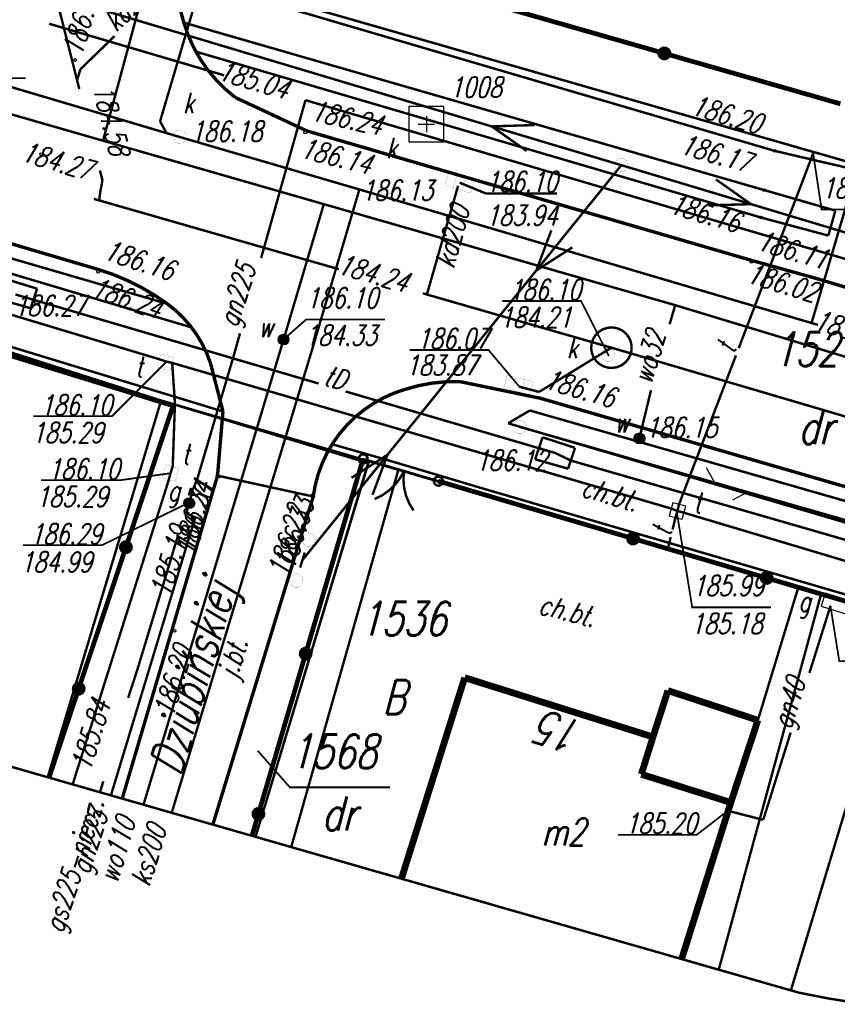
# Model space of a CAD drawing. Extents: x 6596775 to 6596917, y 5728477 to 5728675.
# Tile 3 of 7: x 6596802 to 6596832, y 5728566 to 5728602. Entities that reach past the tile are written whole.
import ezdxf
from ezdxf.enums import TextEntityAlignment as Align

# ---------------------------------------------------------------- set-up
doc = ezdxf.new("R2010")
doc.units = 0
doc.header["$MEASUREMENT"] = 0
doc.linetypes.add('2', pattern=[2, 1.5, -0.5])
doc.linetypes.add('5106', pattern=[0])
doc.layers.get('0').update_dxf_attribs({"linetype": 'CONTINUOUS'})
for name, color, linetype in [('DZIALKI', 7, 'CONTINUOUS'), ('EADOD_T_0', 7, 'CONTINUOUS'), ('EADTD_T_0', 7, 'CONTINUOUS'), ('EBUPP_L_1', 7, 'CONTINUOUS'), ('EGBB_E_T_0', 7, 'CONTINUOUS'), ('EGBB_L_1', 7, 'CONTINUOUS'), ('KONTURY', 7, 'CONTINUOUS'), ('NUMERY_DZIALEK', 7, 'CONTINUOUS'), ('NUMERY_UZYTKOW', 7, 'CONTINUOUS'), ('OTK_E_T_0', 7, 'CONTINUOUS'), ('OTK_E_T_1', 7, 'CONTINUOUS'), ('OTK_L_0', 7, 'CONTINUOUS'), ('OTK_L_1', 7, 'CONTINUOUS'), ('OTK_L_2', 7, 'CONTINUOUS'), ('OTO_L_0', 7, 'CONTINUOUS'), ('OTO_L_1', 7, 'CONTINUOUS'), ('OTR_T_0', 7, 'CONTINUOUS'), ('SUEP_L_0', 7, 'CONTINUOUS'), ('SUG_E_T_1', 7, 'CONTINUOUS'), ('SUG_T_0', 7, 'CONTINUOUS'), ('SUG_T_2', 7, 'CONTINUOUS'), ('SUGP_E_T_0', 7, 'CONTINUOUS'), ('SUGP_L_0', 7, 'CONTINUOUS'), ('SUGR_T_0', 7, 'CONTINUOUS'), ('SUK_T_1', 7, 'CONTINUOUS'), ('SUKP_E_T_0', 7, 'CONTINUOUS'), ('SUKP_L_0', 7, 'CONTINUOUS'), ('SUKR_T_0', 7, 'CONTINUOUS'), ('SUP_E_T_1', 7, 'CONTINUOUS'), ('SUP_L_1', 7, 'CONTINUOUS'), ('SUP_T_2', 7, 'CONTINUOUS'), ('SUP_T_4', 7, 'CONTINUOUS'), ('SUTP_E_T_0', 7, 'CONTINUOUS'), ('SUTP_L_0', 7, 'CONTINUOUS'), ('SUTR_T_0', 7, 'CONTINUOUS'), ('SUW_E_T_2', 7, 'CONTINUOUS'), ('SUW_T_5', 7, 'CONTINUOUS'), ('SUWP_E_T_0', 7, 'CONTINUOUS'), ('SUWP_L_0', 7, 'CONTINUOUS'), ('SUWR_T_0', 7, 'CONTINUOUS'), ('UZYTKI', 7, 'CONTINUOUS')]:
    doc.layers.add(name, color=color, linetype=linetype)
doc.styles.add('STYL_ARIAL', font='simplex', dxfattribs={"width": 0.75, "oblique": 0.1})

# ---------------------------------------------------------------- blocks, each defined once
blk = doc.blocks.new('OTRS')
at = {"color": 0}
blk.add_circle((0, 0), 0.05, dxfattribs=at)
blk = doc.blocks.new('SUGS')
at = {"color": 0}
blk.add_lwpolyline([(-0.5, -0.25), (0.5, -0.25), (0.5, 0.25), (-0.5, 0.25)], close=True, dxfattribs=at)
blk = doc.blocks.new('3_SUKK')
at = {"color": 7, "const_width": 0.005}
for points in [[(-0.5, 0.25), (0.5, 0.25)], [(-0.5, -0.25), (-0.5, 0.25)], [(-0.175, 0.25), (-0.175, -0.25)], [(0.175, 0.25), (0.175, -0.25)], [(0.5, 0.25), (0.5, -0.25)], [(0.5, -0.25), (-0.5, -0.25)]]:
    blk.add_lwpolyline(points, dxfattribs=at)
blk = doc.blocks.new('3_SUPP')
at = {"color": 7, "const_width": 0.005}
blk.add_lwpolyline([(0, 0.25), (0.1017, 0.2284), (0.1858, 0.1673), (0.2378, 0.0773), (0.2486, -0.0261), (0.2165, -0.125), (0.1469, -0.2023), (0.052, -0.2445), (-0.052, -0.2445), (-0.1469, -0.2023), (-0.2165, -0.125), (-0.2486, -0.0261), (-0.2378, 0.0773), (-0.1858, 0.1673), (-0.1017, 0.2284), (0, 0.25)], dxfattribs=at)
blk = doc.blocks.new('3_SUPW')
at = {"color": 7, "const_width": 0.005}
blk.add_lwpolyline([(0, 0.25), (0.1017, 0.2284), (0.1858, 0.1673), (0.2378, 0.0773), (0.2486, -0.0261), (0.2165, -0.125), (0.1469, -0.2023), (0.052, -0.2445), (-0.052, -0.2445), (-0.1469, -0.2023), (-0.2165, -0.125), (-0.2486, -0.0261), (-0.2378, 0.0773), (-0.1858, 0.1673), (-0.1017, 0.2284), (0, 0.25)], dxfattribs=at)
blk = doc.blocks.new('3_SUPW_A')
at = {"color": 7, "const_width": 0.005}
for points in [[(-0.25, 0.25), (-0.25, -0.25)], [(0.25, 0.25), (-0.25, 0.25)], [(0.25, -0.25), (0.25, 0.25)], [(-0.25, -0.25), (0.25, -0.25)]]:
    blk.add_lwpolyline(points, dxfattribs=at)
blk = doc.blocks.new('SUWW')
at = {"color": 0}
for radius in [0.2, 0.18, 0.16, 0.14, 0.12, 0.1, 0.08, 0.06, 0.04, 0.02]:
    blk.add_circle((0, 0), radius, dxfattribs=at)
blk = doc.blocks.new('SUPW1')
at = {"color": 0}
blk.add_lwpolyline([(-0.25, -0.25), (0.25, -0.25), (0.25, 0.25), (-0.25, 0.25)], close=True, dxfattribs=at)
blk = doc.blocks.new('SUGW')
at = {"color": 0}
for radius in [0.2, 0.18, 0.16, 0.14, 0.12, 0.1, 0.08, 0.06, 0.04, 0.02]:
    blk.add_circle((0, 0), radius, dxfattribs=at)
blk = doc.blocks.new('OSSP')
at = {"color": 0}
for p, q in [((-0.3, 0), (0.3, 0)), ((0, 0.3), (0, -0.3))]:
    blk.add_line(p, q, dxfattribs=at)
blk.add_lwpolyline([(-0.65, -0.65), (0.65, -0.65), (0.65, 0.65), (-0.65, 0.65)], close=True, dxfattribs=at)

msp = doc.modelspace()

# ---------------------------------------------------------------- linework, layer by layer
at = {"color": 7, "const_width": 0.065}
msp.add_lwpolyline([(6596797.5, 5728600), (6596802.5, 5728600)], dxfattribs=at)
at = {"color": 7}
msp.add_point((6596817.31, 5728598.3), dxfattribs=at)
at = {"layer": 'DZIALKI', "color": 7, "const_width": 0.09}
for points in [[(6596811.88, 5728602.93), (6596837.55, 5728595.57)], [(6596807.51, 5728588.09), (6596782.682, 5728596.037)], [(6596803.318, 5728574.175), (6596807.51, 5728588.09)], [(6596807.51, 5728588.09), (6596815.18, 5728585.85)], [(6596815.18, 5728585.85), (6596810.999, 5728571.973)], [(6596815.18, 5728585.85), (6596834.94, 5728580.08)], [(6596834.94, 5728580.08), (6596830.78, 5728566.301)]]:
    msp.add_lwpolyline(points, dxfattribs=at)
at = {"layer": 'EBUPP_L_1', "color": 7, "const_width": 0.25}
for points in [[(6596826.236, 5728577.376), (6596825.685, 5728575.663)], [(6596829.561, 5728576.281), (6596826.236, 5728577.376)], [(6596828.56, 5728573.242), (6596829.561, 5728576.281)], [(6596825.253, 5728574.284), (6596828.56, 5728573.242)]]:
    msp.add_lwpolyline(points, dxfattribs=at)
at = {"layer": 'EGBB_L_1', "color": 7, "const_width": 0.25}
for points in [[(6596818.727, 5728577.853), (6596816.389, 5728570.427)], [(6596825.685, 5728575.663), (6596818.727, 5728577.853)], [(6596825.253, 5728574.284), (6596825.685, 5728575.663)], [(6596828.56, 5728573.242), (6596825.253, 5728574.284)], [(6596826.744, 5728567.458), (6596828.56, 5728573.242)]]:
    msp.add_lwpolyline(points, dxfattribs=at)
at = {"layer": 'KONTURY', "color": 3, "linetype": '2', "const_width": 0.09}
for points in [[(6596811.88, 5728602.93), (6596837.55, 5728595.57)], [(6596807.51, 5728588.09), (6596782.682, 5728596.037)], [(6596803.32, 5728574.174), (6596807.51, 5728588.09)], [(6596815.17, 5728585.78), (6596807.51, 5728588.09)], [(6596815.17, 5728585.78), (6596811, 5728571.972)], [(6596815.18, 5728585.85), (6596815.17, 5728585.78)], [(6596834.94, 5728580.08), (6596815.18, 5728585.85)]]:
    msp.add_lwpolyline(points, dxfattribs=at)
at = {"layer": 'NUMERY_DZIALEK', "color": 7, "const_width": 0.065}
msp.add_lwpolyline([(6596811.077, 5728575.155), (6596812.268, 5728573.801), (6596815.972, 5728573.801)], dxfattribs=at)
at = {"layer": 'NUMERY_DZIALEK', "color": 7, "linetype": '2', "const_width": 0.09}
msp.add_lwpolyline([(6596833.247, 5728565.832), (6596832.154, 5728566.005), (6596831.068, 5728566.219), (6596828.115, 5728567.065), (6596826.744, 5728567.458), (6596816.389, 5728570.427), (6596812.316, 5728571.595), (6596810.866, 5728572.011), (6596809.421, 5728572.425), (6596807.901, 5728572.861), (6596806.859, 5728573.16), (6596806.072, 5728573.385), (6596805.655, 5728573.505), (6596805.252, 5728573.62), (6596804.241, 5728573.91), (6596803.368, 5728574.161), (6596801.766, 5728574.62)], dxfattribs=at)
at = {"layer": 'OTK_L_0', "color": 7, "linetype": '2', "const_width": 0.09}
for points in [[(6596808.35, 5728602.049), (6596808.194, 5728602.626), (6596808.091, 5728603.213), (6596808.039, 5728603.808)], [(6596808.795, 5728600.977), (6596808.621, 5728601.323), (6596808.472, 5728601.681), (6596808.35, 5728602.049)], [(6596810.248, 5728599.286), (6596809.903, 5728599.574), (6596809.583, 5728599.889), (6596809.29, 5728600.229), (6596809.027, 5728600.593), (6596808.795, 5728600.977)], [(6596810.248, 5728599.286), (6596812.902, 5728598.047)], [(6596812.902, 5728598.047), (6596829.339, 5728593.263)], [(6596792.643, 5728596.634), (6596805.2, 5728592.928)], [(6596829.339, 5728593.263), (6596831.709, 5728592.603)], [(6596805.2, 5728592.928), (6596805.739, 5728592.744), (6596806.264, 5728592.525), (6596806.774, 5728592.271), (6596807.265, 5728591.983), (6596807.736, 5728591.664)], [(6596831.709, 5728592.603), (6596836.504, 5728591.163)], [(6596807.736, 5728591.664), (6596808.046, 5728591.416), (6596808.332, 5728591.141), (6596808.593, 5728590.842), (6596808.826, 5728590.52), (6596809.029, 5728590.179), (6596809.201, 5728589.821), (6596809.34, 5728589.449)], [(6596809.34, 5728589.449), (6596809.795, 5728587.686)], [(6596813.13, 5728584.544), (6596813.204, 5728584.961), (6596813.314, 5728585.37), (6596813.461, 5728585.767), (6596813.642, 5728586.15), (6596813.856, 5728586.516), (6596814.102, 5728586.861), (6596814.377, 5728587.183), (6596814.68, 5728587.479), (6596815.008, 5728587.747), (6596815.359, 5728587.985), (6596815.729, 5728588.19), (6596816.116, 5728588.363), (6596816.517, 5728588.5)], [(6596816.517, 5728588.5), (6596817.018, 5728588.639), (6596817.529, 5728588.734), (6596818.047, 5728588.783), (6596818.567, 5728588.786)], [(6596818.567, 5728588.786), (6596821.536, 5728588.171)], [(6596821.536, 5728588.171), (6596838.812, 5728583.162)], [(6596809.795, 5728587.686), (6596809.594, 5728585.316)], [(6596807.073, 5728576.776), (6596809.594, 5728585.316)], [(6596809.594, 5728585.316), (6596813.13, 5728584.544)], [(6596813.13, 5728584.544), (6596809.421, 5728572.425)], [(6596806.072, 5728573.385), (6596807.073, 5728576.776)]]:
    msp.add_lwpolyline(points, dxfattribs=at)
at = {"layer": 'OTK_L_1', "color": 7, "const_width": 0.125}
for points in [[(6596808.35, 5728602.049), (6596808.217, 5728602.527), (6596808.12, 5728603.013), (6596808.059, 5728603.505), (6596808.034, 5728604), (6596808.046, 5728604.495), (6596808.095, 5728604.988), (6596808.179, 5728605.477), (6596808.3, 5728605.957), (6596808.456, 5728606.428)], [(6596810.248, 5728599.286), (6596809.875, 5728599.599), (6596809.531, 5728599.945), (6596809.221, 5728600.319), (6596808.945, 5728600.72), (6596808.707, 5728601.145), (6596808.508, 5728601.589), (6596808.35, 5728602.049)], [(6596810.248, 5728599.286), (6596812.902, 5728598.047)], [(6596812.902, 5728598.047), (6596829.339, 5728593.263)], [(6596792.643, 5728596.634), (6596805.2, 5728592.928)], [(6596829.339, 5728593.263), (6596831.709, 5728592.603)], [(6596805.2, 5728592.928), (6596805.739, 5728592.745), (6596806.264, 5728592.525), (6596806.774, 5728592.271), (6596807.265, 5728591.983), (6596807.736, 5728591.664)], [(6596831.709, 5728592.603), (6596836.504, 5728591.163)], [(6596807.736, 5728591.664), (6596808.046, 5728591.416), (6596808.332, 5728591.141), (6596808.593, 5728590.842), (6596808.826, 5728590.52), (6596809.029, 5728590.179), (6596809.201, 5728589.821), (6596809.34, 5728589.449)], [(6596809.34, 5728589.449), (6596809.795, 5728587.686)], [(6596813.13, 5728584.544), (6596813.204, 5728584.961), (6596813.314, 5728585.37), (6596813.461, 5728585.767), (6596813.641, 5728586.15), (6596813.856, 5728586.516), (6596814.102, 5728586.861), (6596814.377, 5728587.183), (6596814.68, 5728587.479), (6596815.008, 5728587.747), (6596815.359, 5728587.985), (6596815.729, 5728588.19), (6596816.116, 5728588.363), (6596816.517, 5728588.5)], [(6596816.517, 5728588.5), (6596817.018, 5728588.639), (6596817.529, 5728588.734), (6596818.047, 5728588.783), (6596818.567, 5728588.786)], [(6596818.567, 5728588.786), (6596821.536, 5728588.171)], [(6596821.536, 5728588.171), (6596838.812, 5728583.162)], [(6596809.795, 5728587.686), (6596809.594, 5728585.316)], [(6596807.073, 5728576.776), (6596809.594, 5728585.316)], [(6596813.13, 5728584.544), (6596809.421, 5728572.425)], [(6596806.072, 5728573.385), (6596807.073, 5728576.776)]]:
    msp.add_lwpolyline(points, dxfattribs=at)
at = {"layer": 'OTK_L_2', "color": 7, "linetype": '2', "const_width": 0.09}
for points in [[(6596808.035, 5728603.808), (6596830.179, 5728597.313)], [(6596808.35, 5728602.049), (6596808.194, 5728602.626), (6596808.089, 5728603.213), (6596808.035, 5728603.808)], [(6596808.35, 5728602.049), (6596829.79, 5728595.865)], [(6596829.682, 5728594.849), (6596808.795, 5728600.977)], [(6596810.248, 5728599.286), (6596809.903, 5728599.574), (6596809.583, 5728599.889), (6596809.29, 5728600.229), (6596809.027, 5728600.593), (6596808.795, 5728600.977)], [(6596812.902, 5728598.047), (6596810.248, 5728599.286)], [(6596829.339, 5728593.263), (6596812.902, 5728598.047)], [(6596830.179, 5728597.313), (6596833.237, 5728596.6)], [(6596790.39, 5728596.71), (6596807.736, 5728591.664)], [(6596792.643, 5728596.634), (6596805.2, 5728592.928)], [(6596808.633, 5728590.791), (6596790.01, 5728596.34)], [(6596829.79, 5728595.865), (6596832.424, 5728595.105)], [(6596832.424, 5728595.105), (6596832.163, 5728594.183)], [(6596832.163, 5728594.183), (6596829.682, 5728594.849)], [(6596809.795, 5728587.686), (6596789.28, 5728593.94)], [(6596831.709, 5728592.603), (6596829.339, 5728593.263)], [(6596805.2, 5728592.928), (6596805.739, 5728592.744), (6596806.264, 5728592.525), (6596806.774, 5728592.271), (6596807.265, 5728591.983), (6596807.736, 5728591.664)], [(6596836.504, 5728591.163), (6596831.709, 5728592.603)], [(6596808.633, 5728590.791), (6596808.853, 5728590.479), (6596809.045, 5728590.15), (6596809.207, 5728589.806), (6596809.34, 5728589.449)], [(6596809.34, 5728589.449), (6596809.795, 5728587.686)], [(6596813.829, 5728586.475), (6596814.076, 5728586.827), (6596814.352, 5728587.156), (6596814.658, 5728587.458), (6596814.989, 5728587.732), (6596815.343, 5728587.975), (6596815.718, 5728588.185), (6596816.111, 5728588.36), (6596816.517, 5728588.5)], [(6596816.517, 5728588.5), (6596817.018, 5728588.639), (6596817.529, 5728588.734), (6596818.047, 5728588.783), (6596818.567, 5728588.786)], [(6596818.567, 5728588.786), (6596821.536, 5728588.171)], [(6596821.536, 5728588.171), (6596838.812, 5728583.162)], [(6596821.134, 5728587.723), (6596820.333, 5728587.249)], [(6596840.09, 5728582.285), (6596821.134, 5728587.723)], [(6596820.333, 5728587.249), (6596840.421, 5728581.338)], [(6596813.829, 5728586.475), (6596815.785, 5728585.917)], [(6596815.785, 5728585.917), (6596819.556, 5728584.794)], [(6596812.316, 5728571.595), (6596816.281, 5728585.547)], [(6596816.281, 5728585.547), (6596831.055, 5728581.191)], [(6596819.556, 5728584.794), (6596839.742, 5728578.897)], [(6596831.897, 5728580.943), (6596828.115, 5728567.065)], [(6596831.055, 5728581.191), (6596829.563, 5728576.287)], [(6596831.055, 5728581.191), (6596831.897, 5728580.943)], [(6596816.389, 5728570.427), (6596818.727, 5728577.853)], [(6596818.727, 5728577.853), (6596825.685, 5728575.663)], [(6596825.685, 5728575.663), (6596826.236, 5728577.376)], [(6596826.236, 5728577.376), (6596829.563, 5728576.287)], [(6596829.563, 5728576.287), (6596828.56, 5728573.242)], [(6596828.56, 5728573.242), (6596826.744, 5728567.458)]]:
    msp.add_lwpolyline(points, dxfattribs=at)
at = {"layer": 'OTO_L_0', "color": 7, "const_width": 0.175}
for points in [[(6596819.6, 5728602.775), (6596826.105, 5728600.913)], [(6596825.977, 5728600.801), (6596825.938, 5728600.88), (6596825.944, 5728600.968), (6596825.994, 5728601.041), (6596826.073, 5728601.08), (6596826.161, 5728601.073), (6596826.234, 5728601.024), (6596826.272, 5728600.945), (6596826.266, 5728600.857), (6596826.217, 5728600.784), (6596826.138, 5728600.746), (6596826.05, 5728600.752), (6596825.977, 5728600.801)], [(6596826.105, 5728600.913), (6596832.61, 5728599.05)], [(6596807.954, 5728587.899), (6596800.786, 5728590.106)], [(6596806.209, 5728582.672), (6596807.954, 5728587.899)], [(6596814.973, 5728585.933), (6596812.851, 5728578.739)], [(6596817.755, 5728585.112), (6596824.949, 5728582.991)], [(6596824.821, 5728582.88), (6596824.782, 5728582.959), (6596824.789, 5728583.047), (6596824.838, 5728583.12), (6596824.917, 5728583.158), (6596825.005, 5728583.152), (6596825.078, 5728583.103), (6596825.116, 5728583.024), (6596825.11, 5728582.936), (6596825.061, 5728582.863), (6596824.982, 5728582.824), (6596824.894, 5728582.83), (6596824.821, 5728582.88)], [(6596824.949, 5728582.991), (6596829.884, 5728581.536)], [(6596804.464, 5728577.444), (6596806.209, 5728582.672)], [(6596806.081, 5728582.56), (6596806.042, 5728582.639), (6596806.049, 5728582.727), (6596806.098, 5728582.8), (6596806.177, 5728582.839), (6596806.265, 5728582.832), (6596806.338, 5728582.783), (6596806.376, 5728582.704), (6596806.37, 5728582.616), (6596806.321, 5728582.543), (6596806.242, 5728582.505), (6596806.154, 5728582.511), (6596806.081, 5728582.56)], [(6596829.755, 5728581.425), (6596829.717, 5728581.504), (6596829.723, 5728581.592), (6596829.772, 5728581.665), (6596829.851, 5728581.703), (6596829.939, 5728581.697), (6596830.012, 5728581.648), (6596830.051, 5728581.569), (6596830.044, 5728581.481), (6596829.995, 5728581.408), (6596829.916, 5728581.369), (6596829.828, 5728581.376), (6596829.755, 5728581.425)], [(6596829.884, 5728581.536), (6596834.818, 5728580.081)], [(6596812.851, 5728578.739), (6596811.105, 5728572.819)], [(6596812.723, 5728578.628), (6596812.684, 5728578.707), (6596812.691, 5728578.794), (6596812.74, 5728578.867), (6596812.819, 5728578.906), (6596812.907, 5728578.9), (6596812.98, 5728578.85), (6596813.018, 5728578.771), (6596813.012, 5728578.684), (6596812.963, 5728578.611), (6596812.884, 5728578.572), (6596812.796, 5728578.578), (6596812.723, 5728578.628)], [(6596804.336, 5728577.333), (6596804.298, 5728577.412), (6596804.304, 5728577.5), (6596804.353, 5728577.572), (6596804.432, 5728577.611), (6596804.52, 5728577.605), (6596804.593, 5728577.556), (6596804.631, 5728577.476), (6596804.625, 5728577.389), (6596804.576, 5728577.316), (6596804.497, 5728577.277), (6596804.409, 5728577.283), (6596804.336, 5728577.333)], [(6596803.368, 5728574.161), (6596804.464, 5728577.444)], [(6596811.105, 5728572.819), (6596810.866, 5728572.011)], [(6596810.976, 5728572.707), (6596810.938, 5728572.786), (6596810.944, 5728572.874), (6596810.993, 5728572.947), (6596811.072, 5728572.986), (6596811.16, 5728572.979), (6596811.233, 5728572.93), (6596811.272, 5728572.851), (6596811.266, 5728572.763), (6596811.216, 5728572.69), (6596811.137, 5728572.652), (6596811.049, 5728572.658), (6596810.976, 5728572.707)]]:
    msp.add_lwpolyline(points, dxfattribs=at)
at = {"layer": 'OTO_L_1', "color": 7, "const_width": 0.09}
for points in [[(6596814.845, 5728585.821), (6596814.806, 5728585.9), (6596814.813, 5728585.988), (6596814.862, 5728586.061), (6596814.941, 5728586.099), (6596815.029, 5728586.093), (6596815.102, 5728586.044), (6596815.14, 5728585.965), (6596815.134, 5728585.877), (6596815.085, 5728585.804), (6596815.006, 5728585.766), (6596814.918, 5728585.772), (6596814.845, 5728585.821)], [(6596815.765, 5728585.699), (6596814.973, 5728585.933)], [(6596817.204, 5728585.275), (6596815.765, 5728585.699)], [(6596816.484, 5728585.487), (6596816.336, 5728585.218), (6596816.149, 5728584.974), (6596815.926, 5728584.762), (6596815.674, 5728584.587), (6596815.397, 5728584.452)], [(6596816.836, 5728584.028), (6596816.677, 5728584.291), (6596816.56, 5728584.575), (6596816.488, 5728584.874), (6596816.463, 5728585.18), (6596816.484, 5728585.487)], [(6596817.755, 5728585.112), (6596816.964, 5728585.346)], [(6596817.627, 5728585.001), (6596817.589, 5728585.08), (6596817.595, 5728585.168), (6596817.644, 5728585.241), (6596817.723, 5728585.279), (6596817.811, 5728585.273), (6596817.884, 5728585.224), (6596817.922, 5728585.145), (6596817.916, 5728585.057), (6596817.867, 5728584.984), (6596817.788, 5728584.945), (6596817.7, 5728584.952), (6596817.627, 5728585.001)]]:
    msp.add_lwpolyline(points, dxfattribs=at)
at = {"layer": 'SUEP_L_0', "color": 1, "const_width": 0.09}
for points in [[(6596800.812, 5728603.872), (6596819.726, 5728598.216)], [(6596821.306, 5728598.266), (6596819.726, 5728598.216)], [(6596819.726, 5728598.216), (6596824.516, 5728596.784)], [(6596819.726, 5728598.216), (6596821.02, 5728597.308)], [(6596821.374, 5728592.895), (6596824.516, 5728596.784)], [(6596824.516, 5728596.784), (6596829.305, 5728595.345)], [(6596828.012, 5728596.256), (6596829.305, 5728595.345)], [(6596829.305, 5728595.345), (6596827.724, 5728595.298)], [(6596829.305, 5728595.345), (6596847.839, 5728589.777)], [(6596821.928, 5728594.376), (6596821.374, 5728592.895)], [(6596821.374, 5728592.895), (6596822.706, 5728593.747)], [(6596815.874, 5728586.086), (6596821.374, 5728592.895)], [(6596812.732, 5728582.197), (6596815.874, 5728586.086)], [(6596814.543, 5728585.234), (6596815.874, 5728586.086)], [(6596815.874, 5728586.086), (6596815.32, 5728584.605)]]:
    msp.add_lwpolyline(points, dxfattribs=at)
at = {"layer": 'SUGP_L_0', "color": 56, "const_width": 0.09}
for points in [[(6596803.372, 5728602.009), (6596809.838, 5728600.103)], [(6596811.206, 5728593.355), (6596812.844, 5728599.185)], [(6596812.844, 5728599.185), (6596835.566, 5728592.505)], [(6596810.189, 5728589.735), (6596810.424, 5728590.571)], [(6596808.84, 5728585.17), (6596810.189, 5728589.735)], [(6596808.67, 5728584.78), (6596808.75, 5728584.963)], [(6596808.75, 5728584.963), (6596808.84, 5728585.17)], [(6596808.55, 5728584.3), (6596808.67, 5728584.78)], [(6596808.55, 5728584.3), (6596808.44, 5728583.93)], [(6596808.77, 5728583.77), (6596805.655, 5728573.505)], [(6596808.44, 5728583.93), (6596808.77, 5728583.77)], [(6596808.125, 5728583.062), (6596808.021, 5728582.737)], [(6596808.14, 5728583.11), (6596808.125, 5728583.062)], [(6596808.021, 5728582.737), (6596807.837, 5728582.119)], [(6596807.837, 5728582.119), (6596806.624, 5728578.124)], [(6596832.247, 5728580.514), (6596831.465, 5728578.027)], [(6596806.624, 5728578.124), (6596806.34, 5728577.261)], [(6596806.294, 5728577.107), (6596806.34, 5728577.261)], [(6596830.772, 5728575.824), (6596829.758, 5728572.601)], [(6596805.252, 5728573.62), (6596805.374, 5728574.027)], [(6596829.758, 5728572.601), (6596828.463, 5728572.934)]]:
    msp.add_lwpolyline(points, dxfattribs=at)
at = {"layer": 'SUGR_T_0', "color": 56, "const_width": 0.065}
for points in [[(6596808.537, 5728584.317), (6596805.319, 5728582.744), (6596802.409, 5728582.744)], [(6596832.245, 5728580.481), (6596832.569, 5728578.459), (6596835.48, 5728578.459)], [(6596828.453, 5728572.94), (6596827.307, 5728572.051), (6596824.396, 5728572.051)]]:
    msp.add_lwpolyline(points, dxfattribs=at)
at = {"layer": 'SUKP_L_0', "color": 34, "const_width": 0.09}
for points in [[(6596807.707, 5728597.97), (6596785.817, 5728604.454)], [(6596807.471, 5728598.405), (6596809.175, 5728604.159)], [(6596804.487, 5728599.597), (6596804.405, 5728599.921), (6596803.75, 5728602.516)], [(6596804.528, 5728600.327), (6596805.788, 5728601.551)], [(6596804.405, 5728599.921), (6596804.528, 5728600.327)], [(6596807.707, 5728597.97), (6596807.471, 5728598.405)], [(6596808.187, 5728597.828), (6596807.707, 5728597.97)], [(6596814.836, 5728595.887), (6596808.187, 5728597.828)], [(6596805.342, 5728596.227), (6596805.25, 5728596.589)], [(6596831.544, 5728590.953), (6596833.244, 5728596.708)], [(6596805.252, 5728595.743), (6596805.342, 5728596.227)], [(6596814.836, 5728595.887), (6596813.118, 5728590.068)], [(6596814.836, 5728595.887), (6596831.544, 5728590.953)], [(6596814.836, 5728595.887), (6596831.544, 5728590.953)], [(6596817.33, 5728592.007), (6596818.483, 5728596.02)], [(6596805.223, 5728595.482), (6596805.027, 5728595.538)], [(6596805.223, 5728595.482), (6596805.252, 5728595.743)], [(6596814.077, 5728592.941), (6596805.223, 5728595.482)], [(6596817.33, 5728592.007), (6596817.181, 5728592.05)], [(6596824.149, 5728590.042), (6596817.33, 5728592.007)], [(6596831.544, 5728590.953), (6596831.781, 5728590.884)], [(6596813.118, 5728590.068), (6596807.901, 5728572.861)], [(6596821.475, 5728588.408), (6596824.149, 5728590.042)], [(6596862.438, 5728578.781), (6596824.149, 5728590.042)], [(6596820.726, 5728588.607), (6596821.475, 5728588.408)]]:
    msp.add_lwpolyline(points, dxfattribs=at)
at = {"layer": 'SUKR_T_0', "color": 36, "const_width": 0.09}
for points in [[(6596818.54, 5728596.139), (6596819.506, 5728595.74)], [(6596819.506, 5728595.74), (6596822.139, 5728595.74)]]:
    msp.add_lwpolyline(points, dxfattribs=at)
at = {"layer": 'SUKR_T_0', "color": 34, "const_width": 0.065}
for points in [[(6596824.055, 5728589.731), (6596823.028, 5728591.766), (6596820.117, 5728591.766)], [(6596820.734, 5728588.617), (6596819.608, 5728589.956), (6596816.698, 5728589.956)]]:
    msp.add_lwpolyline(points, dxfattribs=at)
at = {"layer": 'SUP_L_1', "color": 7, "const_width": 0.09}
for points in [[(6596801.782, 5728592.574), (6596802.928, 5728592.222)], [(6596802.928, 5728592.222), (6596802.688, 5728591.501)], [(6596802.688, 5728591.501), (6596801.583, 5728591.815)], [(6596823.584, 5728589.551), (6596823.486, 5728589.695), (6596823.424, 5728589.857), (6596823.401, 5728590.03), (6596823.418, 5728590.202), (6596823.475, 5728590.367), (6596823.568, 5728590.514), (6596823.692, 5728590.635), (6596823.841, 5728590.724), (6596824.007, 5728590.777), (6596824.18, 5728590.79), (6596824.352, 5728590.763), (6596824.513, 5728590.697), (6596824.654, 5728590.595), (6596824.768, 5728590.464), (6596824.848, 5728590.31), (6596824.891, 5728590.142), (6596824.894, 5728589.968), (6596824.857, 5728589.798), (6596824.782, 5728589.641), (6596824.672, 5728589.507), (6596824.535, 5728589.4), (6596824.376, 5728589.329), (6596824.206, 5728589.296), (6596824.032, 5728589.303), (6596823.865, 5728589.35), (6596823.713, 5728589.434), (6596823.584, 5728589.551)], [(6596821.33, 5728585.92), (6596821.606, 5728586.732)], [(6596821.606, 5728586.732), (6596822.804, 5728586.342)], [(6596822.804, 5728586.342), (6596822.647, 5728585.874)], [(6596822.546, 5728585.571), (6596821.33, 5728585.92)], [(6596822.647, 5728585.874), (6596822.546, 5728585.571)]]:
    msp.add_lwpolyline(points, dxfattribs=at)
at = {"layer": 'SUP_T_2', "color": 7, "const_width": 0.09}
for points in [[(6596812.792, 5728582.397), (6596812.648, 5728581.918)], [(6596812.816, 5728582.475), (6596812.672, 5728581.997)]]:
    msp.add_lwpolyline(points, dxfattribs=at)
at = {"layer": 'SUTP_L_0', "color": 30}
for p, q in [((6596827.97, 5728585.054), (6596827.667, 5728585.601)), ((6596829.172, 5728584.711), (6596828.625, 5728584.407))]:
    msp.add_line(p, q, dxfattribs=at)
at = {"layer": 'SUTP_L_0', "color": 30, "const_width": 0.09}
for points in [[(6596828.853, 5728590.027), (6596831.605, 5728597.222)], [(6596807.462, 5728589.61), (6596792.669, 5728594.053)], [(6596802.126, 5728592.008), (6596813.332, 5728588.718)], [(6596807.68, 5728589.534), (6596807.462, 5728589.61)], [(6596826.642, 5728584.244), (6596828.751, 5728589.758)], [(6596807.68, 5728589.534), (6596807.918, 5728589.482)], [(6596807.917, 5728589.48), (6596807.68, 5728589.534)], [(6596826.361, 5728584.1), (6596807.917, 5728589.48)], [(6596807.918, 5728589.482), (6596808.021, 5728587.982)], [(6596814.326, 5728588.426), (6596822.076, 5728586.151)], [(6596807.938, 5728585.664), (6596808.021, 5728587.982)], [(6596822.076, 5728586.151), (6596822.647, 5728585.874)], [(6596807.859, 5728585.408), (6596807.938, 5728585.664)], [(6596822.647, 5728585.874), (6596859.168, 5728575.325)], [(6596807.791, 5728585.153), (6596807.859, 5728585.408)], [(6596804.241, 5728573.91), (6596807.791, 5728585.153)], [(6596826.59, 5728584.009), (6596826.642, 5728584.244)], [(6596826.59, 5728584.009), (6596826.361, 5728584.1)], [(6596826.52, 5728583.783), (6596826.408, 5728583.325)], [(6596826.59, 5728584.009), (6596826.52, 5728583.783)], [(6596826.821, 5728583.948), (6596826.59, 5728584.009)], [(6596842.381, 5728579.3), (6596826.821, 5728583.948)], [(6596826.34, 5728583.045), (6596826.242, 5728582.643)]]:
    msp.add_lwpolyline(points, dxfattribs=at)
at = {"layer": 'SUTP_L_0', "color": 30, "linetype": '5106', "const_width": 0.09}
msp.add_lwpolyline([(6596820.759, 5728587.117), (6596860.171, 5728575.843)], dxfattribs=at)
at = {"layer": 'SUTR_T_0', "color": 30, "const_width": 0.065}
for points in [[(6596831.605, 5728597.205), (6596831.915, 5728595.148), (6596834.296, 5728595.148)], [(6596807.685, 5728589.502), (6596805.694, 5728587.509), (6596802.784, 5728587.509)], [(6596807.875, 5728585.407), (6596805.977, 5728585.144), (6596803.066, 5728585.144)], [(6596826.56, 5728584.002), (6596827.134, 5728580.451), (6596830.045, 5728580.451)]]:
    msp.add_lwpolyline(points, dxfattribs=at)
at = {"layer": 'SUWP_L_0', "color": 5, "const_width": 0.09}
for points in [[(6596807.378, 5728605.151), (6596805.363, 5728597.688)], [(6596784.319, 5728603.735), (6596805.363, 5728597.688)], [(6596813.521, 5728595.344), (6596805.363, 5728597.688)], [(6596812.035, 5728590.343), (6596813.521, 5728595.344)], [(6596826.505, 5728591.613), (6596813.521, 5728595.344)], [(6596826.505, 5728591.613), (6596826.3, 5728590.908)], [(6596833.412, 5728589.518), (6596826.505, 5728591.613)], [(6596806.859, 5728573.16), (6596812.035, 5728590.343)], [(6596825.611, 5728588.471), (6596825.181, 5728586.692)]]:
    msp.add_lwpolyline(points, dxfattribs=at)
at = {"layer": 'SUWR_T_0', "color": 5, "const_width": 0.065}
msp.add_lwpolyline([(6596812.031, 5728590.345), (6596812.869, 5728591.083), (6596815.779, 5728591.083)], dxfattribs=at)
at = {"layer": 'UZYTKI', "color": 3, "linetype": '2', "const_width": 0.09}
for points in [[(6596811.88, 5728602.93), (6596837.55, 5728595.57)], [(6596807.51, 5728588.09), (6596782.682, 5728596.037)], [(6596803.32, 5728574.174), (6596807.51, 5728588.09)], [(6596815.18, 5728585.85), (6596807.51, 5728588.09)], [(6596815.18, 5728585.85), (6596810.999, 5728571.973)], [(6596834.94, 5728580.08), (6596815.18, 5728585.85)]]:
    msp.add_lwpolyline(points, dxfattribs=at)

# ---------------------------------------------------------------- block references
at = {"color": 7}
msp.add_blockref('OSSP', (6596817.31, 5728598.3), dxfattribs=at)
at = {"layer": 'OTR_T_0', "color": 7}
for p in [(6596804.334, 5728600.669), (6596812.834, 5728597.994), (6596812.902, 5728598.047), (6596830.179, 5728597.313), (6596803.079, 5728597.193), (6596829.79, 5728595.865), (6596829.682, 5728594.849), (6596829.321, 5728593.213), (6596829.339, 5728593.263), (6596805.184, 5728592.847), (6596805.2, 5728592.928), (6596821.536, 5728588.171), (6596809.594, 5728585.316), (6596809.666, 5728585.289), (6596813.108, 5728584.593), (6596813.13, 5728584.544), (6596808.004, 5728579.583)]:
    msp.add_blockref('OTRS', p, dxfattribs=at)
at = {"layer": 'SUG_T_0', "color": 56, "rotation": 342.64595}
msp.add_blockref('SUGS', (6596832.45, 5728580.584), dxfattribs=at)
at = {"layer": 'SUG_T_2', "color": 56}
msp.add_blockref('SUGW', (6596808.55, 5728584.3), dxfattribs=at)
at = {"layer": 'SUK_T_1', "color": 36}
for p, rotation in [((6596818.54, 5728596.139), 343.44236), ((6596820.72, 5728588.666), 345.70554)]:
    msp.add_blockref('3_SUKK', p, dxfattribs=dict(at, rotation=rotation))
at = {"layer": 'SUP_T_2', "color": 7}
for p in [(6596824.516, 5728596.784), (6596820.759, 5728587.117), (6596812.96, 5728582.954), (6596812.504, 5728581.44)]:
    msp.add_blockref('3_SUPP', p, dxfattribs=at)
at = {"layer": 'SUP_T_4', "color": 7}
for name, p, rotation in [('3_SUPW', (6596808.187, 5728597.828), 306.49804), ('3_SUPW', (6596815.853, 5728595.949), 281.3280099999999), ('3_SUPW_A', (6596807.669, 5728589.497), 344.6971399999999), ('3_SUPW_A', (6596807.859, 5728585.408), 344.6971399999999), ('SUPW1', (6596826.59, 5728584.009), 344.6971399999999)]:
    msp.add_blockref(name, p, dxfattribs=dict(at, rotation=rotation))
msp.add_blockref('3_SUPW', (6596824.02, 5728589.787), dxfattribs=at)
at = {"layer": 'SUW_T_5', "color": 5}
for p in [(6596812.035, 5728590.343), (6596825.181, 5728586.692)]:
    msp.add_blockref('SUWW', p, dxfattribs=at)

# ---------------------------------------------------------------- texts
at = {"color": 7, "style": 'STYL_ARIAL', "oblique": 15, "width": 0.75}
msp.add_text('1008', height=0.75, dxfattribs=at).set_placement((6596818.173, 5728599.29))
at = {"layer": 'EADOD_T_0', "color": 7, "style": 'STYL_ARIAL', "oblique": 15, "width": 0.75}
msp.add_text('Dziubińskiej', height=1.25, rotation=73.6605, dxfattribs=at).set_placement((6596808.232, 5728574.177))
at = {"layer": 'EADTD_T_0', "color": 7, "style": 'STYL_ARIAL', "oblique": 15, "width": 0.75}
msp.add_text('15', height=1.25, rotation=163.1014, dxfattribs=at).set_placement((6596822.463, 5728576.415), align=Align.CENTER)
at = {"layer": 'EGBB_E_T_0', "color": 7, "style": 'STYL_ARIAL', "oblique": 15, "width": 0.75}
msp.add_text('m2', height=1, dxfattribs=at).set_placement((6596821.566, 5728571.658))
at = {"layer": 'NUMERY_DZIALEK', "color": 7, "style": 'STYL_ARIAL', "oblique": 15, "width": 0.75}
for s, p in [('1527', (6596831.733, 5728589.365)), ('1536', (6596816.446, 5728579.405))]:
    msp.add_text(s, height=1.25, dxfattribs=at).set_placement(p, align=Align.CENTER)
msp.add_text('1568', height=1.25, dxfattribs=at).set_placement((6596812.268, 5728574.504))
at = {"layer": 'NUMERY_UZYTKOW', "color": 3, "style": 'STYL_ARIAL', "oblique": 15, "width": 0.75}
for s, p in [('dr', (6596831.045, 5728586.476)), ('B', (6596815.69, 5728576.509)), ('dr', (6596813.436, 5728572.208))]:
    msp.add_text(s, height=1.25, dxfattribs=at).set_placement(p)
at = {"layer": 'OTK_E_T_0', "color": 7, "style": 'STYL_ARIAL', "oblique": 15, "width": 0.75}
msp.add_text('j.bt.', height=0.75, rotation=72.9821, dxfattribs=at).set_placement((6596810.513, 5728578.469), align=Align.CENTER)
at = {"layer": 'OTK_E_T_1', "color": 7, "style": 'STYL_ARIAL', "oblique": 15, "width": 0.75}
for rotation, p in [(343.7163, (6596824, 5728584.275)), (346.0202, (6596822.438, 5728579.969))]:
    msp.add_text('ch.bt.', height=0.75, rotation=rotation, dxfattribs=at).set_placement(p, align=Align.CENTER)
at = {"layer": 'OTR_T_0', "color": 7, "style": 'STYL_ARIAL', "oblique": 15, "width": 0.75}
for s, rotation, p in [('186.18', 73.6605, (6596804.57, 5728600.783)), ('186.24', 347.3214, (6596812.995, 5728598.459)), ('186.20', 343.9385, (6596827.037, 5728598.664)), ('186.14', 345.6907, (6596812.603, 5728597.086)), ('186.17', 343.9087, (6596826.63, 5728597.23)), ('186.16', 343.6502, (6596826.234, 5728595.028)), ('186.11', 343.2872, (6596829.46, 5728593.678)), ('186.16', 341.9393, (6596805.331, 5728593.329)), ('186.02', 343.2872, (6596829.084, 5728592.468)), ('186.24', 340.7418, (6596804.874, 5728591.962)), ('186.16', 343.8338, (6596821.614, 5728588.553))]:
    msp.add_text(s, height=0.75, rotation=rotation, dxfattribs=at).set_placement(p)
for s, rotation, p in [('186.34', 73.5537, (6596809.436, 5728584.988)), ('186.20', 73.5537, (6596809.48, 5728584.823)), ('186.22', 72.9821, (6596812.925, 5728584.065)), ('186.33', 72.9821, (6596813.182, 5728584.33)), ('186.20', 73.5537, (6596808.687, 5728578.893))]:
    msp.add_text(s, height=0.75, rotation=rotation, dxfattribs=at).set_placement(p, align=Align.RIGHT)
at = {"layer": 'SUG_E_T_1', "color": 56, "style": 'STYL_ARIAL', "oblique": 15, "width": 0.75}
msp.add_text('g', height=0.75, dxfattribs=at).set_placement((6596831.043, 5728580.299))
at = {"layer": 'SUG_T_2', "color": 56, "style": 'STYL_ARIAL', "oblique": 15, "width": 0.75}
msp.add_text('g', height=0.75, dxfattribs=at).set_placement((6596807.745, 5728584.388))
at = {"layer": 'SUGP_E_T_0', "color": 56, "style": 'STYL_ARIAL', "oblique": 15, "width": 0.75}
for s, rotation, p in [('gn225', 72.3145, (6596810.668, 5728591.878)), ('gn40', 72.5329, (6596831.06, 5728576.803)), ('gn225', 72.3145, (6596805.196, 5728571.673))]:
    msp.add_text(s, height=0.75, rotation=rotation, dxfattribs=at).set_placement(p, align=Align.CENTER)
msp.add_text('gs225-niecz.', height=0.75, rotation=72.324, dxfattribs=at).set_placement((6596805.42, 5728573.248), align=Align.RIGHT)
at = {"layer": 'SUGR_T_0', "color": 56, "style": 'STYL_ARIAL', "oblique": 15, "width": 0.75}
msp.add_text('185.04', height=0.75, rotation=343.5716, dxfattribs=at).set_placement((6596809.556, 5728599.957))
for s, p in [('186.29', (6596805.319, 5728582.786)), ('185.20', (6596827.307, 5728572.093))]:
    msp.add_text(s, height=0.75, dxfattribs=at).set_placement(p, align=Align.RIGHT)
for s, rotation, p in [('185.19', 73.1179, (6596808.573, 5728583.315)), ('185.84', 73.1067, (6596805.649, 5728576.892))]:
    msp.add_text(s, height=0.75, rotation=rotation, dxfattribs=at).set_placement(p, align=Align.RIGHT)
msp.add_text('184.99', height=0.75, dxfattribs=at).set_placement((6596802.304, 5728581.752))
at = {"layer": 'SUKP_E_T_0', "color": 34, "style": 'STYL_ARIAL', "oblique": 15, "width": 0.75}
for s, rotation, p in [('kd200', 44.1702, (6596806.673, 5728602.476)), ('kd200', 74.4603, (6596818.62, 5728594.054)), ('ks200', 73.1324, (6596807.394, 5728571.19))]:
    msp.add_text(s, height=0.75, rotation=rotation, dxfattribs=at).set_placement(p, align=Align.CENTER)
at = {"layer": 'SUKR_T_0', "color": 34, "style": 'STYL_ARIAL', "oblique": 15, "width": 0.75}
for s, rotation, p in [('184.58', 284.2208, (6596805.636, 5728597.081)), ('184.27', 343.9218, (6596804.836, 5728596.217))]:
    msp.add_text(s, height=0.75, rotation=rotation, dxfattribs=at).set_placement(p, align=Align.RIGHT)
for s, p in [('186.18', (6596808.603, 5728597.662)), ('184.21', (6596820.021, 5728590.786)), ('183.87', (6596816.546, 5728589.021))]:
    msp.add_text(s, height=0.75, dxfattribs=at).set_placement(p)
at = {"layer": 'SUKR_T_0', "color": 36, "style": 'STYL_ARIAL', "oblique": 15, "width": 0.75}
for s, p in [('186.10', (6596819.506, 5728595.802)), ('183.94', (6596819.506, 5728594.552))]:
    msp.add_text(s, height=0.75, dxfattribs=at).set_placement(p)
at = {"layer": 'SUKR_T_0', "color": 34, "style": 'STYL_ARIAL', "oblique": 15, "width": 0.75}
for s, p in [('186.13', (6596817.559, 5728595.484)), ('186.10', (6596823.028, 5728591.808)), ('186.07', (6596819.608, 5728589.998))]:
    msp.add_text(s, height=0.75, dxfattribs=at).set_placement(p, align=Align.RIGHT)
for s, rotation, p in [('184.24', 343.9892, (6596813.97, 5728592.8)), ('183.24', 343.549, (6596831.567, 5728590.741))]:
    msp.add_text(s, height=0.75, rotation=rotation, dxfattribs=at).set_placement(p)
at = {"layer": 'SUP_E_T_1', "color": 7, "style": 'STYL_ARIAL', "oblique": 15, "width": 0.75}
for s, p in [('k', (6596808.313, 5728598.706)), ('k', (6596815.81, 5728597.048)), ('k', (6596822.486, 5728589.654)), ('t', (6596806.54, 5728588.968)), ('t', (6596808.267, 5728585.745)), ('t', (6596827.175, 5728583.945))]:
    msp.add_text(s, height=0.75, dxfattribs=at).set_placement(p)
at = {"layer": 'SUTP_E_T_0', "color": 30, "style": 'STYL_ARIAL', "oblique": 15, "width": 0.75}
for s, rotation, p in [('t', 69.0757, (6596828.722, 5728589.909)), ('tD', 343.6861, (6596813.848, 5728588.574)), ('t', 76.3281, (6596826.361, 5728583.174))]:
    msp.add_text(s, height=0.75, rotation=rotation, dxfattribs=at).set_placement(p, align=Align.CENTER)
at = {"layer": 'SUTR_T_0', "color": 30, "style": 'STYL_ARIAL', "oblique": 15, "width": 0.75}
for s, p in [('185.3', (6596831.915, 5728595.57)), ('185.29', (6596802.722, 5728586.532)), ('185.29', (6596802.884, 5728584.168)), ('185.99', (6596827.134, 5728580.873)), ('185.18', (6596827.079, 5728579.478))]:
    msp.add_text(s, height=0.75, dxfattribs=at).set_placement(p)
for s, p in [('186.27', (6596804.728, 5728591.219)), ('186.10', (6596805.694, 5728587.55)), ('186.12', (6596821.777, 5728585.505)), ('186.10', (6596805.977, 5728585.186))]:
    msp.add_text(s, height=0.75, dxfattribs=at).set_placement(p, align=Align.RIGHT)
at = {"layer": 'SUW_E_T_2', "color": 5, "style": 'STYL_ARIAL', "oblique": 15, "width": 0.75}
for p in [(6596811.105, 5728590.436), (6596824.255, 5728586.915)]:
    msp.add_text('w', height=0.75, dxfattribs=at).set_placement(p)
at = {"layer": 'SUWP_E_T_0', "color": 5, "style": 'STYL_ARIAL', "oblique": 15, "width": 0.75}
for s, p in [('wo32', (6596825.892, 5728589.59)), ('wo110', (6596806.234, 5728571.397))]:
    msp.add_text(s, height=0.75, rotation=73.7861, dxfattribs=at).set_placement(p, align=Align.CENTER)
at = {"layer": 'SUWR_T_0', "color": 5, "style": 'STYL_ARIAL', "oblique": 15, "width": 0.75}
for s, p in [('186.10', (6596812.869, 5728591.505)), ('184.33', (6596812.827, 5728590.128)), ('186.15', (6596825.406, 5728586.719))]:
    msp.add_text(s, height=0.75, dxfattribs=at).set_placement(p)

doc.saveas('drawing.dxf')
